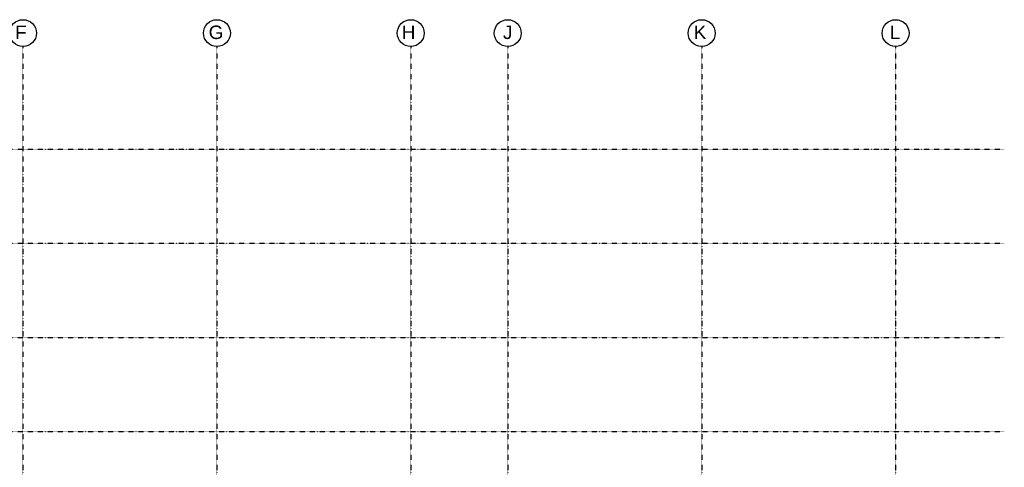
# Model space of a CAD drawing. Extents: x -11408 to 65836, y 12866 to 56869.
# Tile 68 of 68: x 27138 to 63696, y 40236 to 56869. Entities that reach past the tile are written whole.
import ezdxf

# ---------------------------------------------------------------- set-up
doc = ezdxf.new("R2010")
doc.units = 0
doc.linetypes.add('DASHDOT', pattern=[25.4, 12.7, -6.35, 0, -6.35])
doc.layers.add('stramien', color=1, linetype='DASHDOT')
doc.styles.get("Standard").update_dxf_attribs({"font": 'arial.ttf'})

# ---------------------------------------------------------------- blocks, each defined once
blk = doc.blocks.new('*U3')
at = {"layer": 'stramien', "color": 1, "ltscale": 0.5}
blk.add_lwpolyline([(0, 21501), (0, -21501)], dxfattribs=at)
blk = doc.blocks.new('*U2')
at = {"layer": 'stramien', "color": 0, "linetype": 'ByBlock', "lineweight": -2, "transparency": 16777216}
for p in [(0, 0), (7200, 0), (14400, 0)]:
    blk.add_blockref('*U3', p, dxfattribs=at)
blk = doc.blocks.new('*U5')
at = {"layer": 'stramien', "color": 1, "ltscale": 0.5}
blk.add_lwpolyline([(0, 21501), (0, -21501)], dxfattribs=at)
blk = doc.blocks.new('*U4')
at = {"layer": 'stramien', "color": 0, "linetype": 'ByBlock', "lineweight": -2, "transparency": 16777216}
for p in [(0, 0), (7200, 0), (14400, 0)]:
    blk.add_blockref('*U5', p, dxfattribs=at)

msp = doc.modelspace()

# ---------------------------------------------------------------- linework, layer by layer
at = {"layer": 'stramien', "color": 1, "ltscale": 0.5}
for points in [[(63696, 52051), (-11408, 52051)], [(63696, 48551), (-11408, 48551)], [(63696, 45051), (-11408, 45051)], [(63696, 41551), (-11408, 41551)]]:
    msp.add_lwpolyline(points, dxfattribs=at)
at = {"layer": 'stramien', "linetype": 'Continuous'}
for centre in [(27259, 56369), (34459, 56369), (41659, 56369), (45259, 56369), (52459, 56369), (59659, 56369)]:
    msp.add_circle(centre, 500, dxfattribs=at)

# ---------------------------------------------------------------- block references
at = {"layer": 'stramien', "xscale": -1}
for name, p in [('*U2', (41659, 34367)), ('*U4', (59659, 34367))]:
    msp.add_blockref(name, p, dxfattribs=at)

# ---------------------------------------------------------------- texts
at = {"layer": 'stramien', "char_height": 500, "attachment_point": 3}
for s, insert in [('F', (27395, 56650)), ('G', (34698, 56650)), ('H', (41831, 56650)), ('J', (45431, 56650)), ('K', (52631, 56650)), ('L', (59831, 56650))]:
    msp.add_mtext_dynamic_manual_height_columns(s, width=537.47, gutter_width=12.5, heights=[0], dxfattribs=dict(at, insert=insert))

doc.saveas('drawing.dxf')
